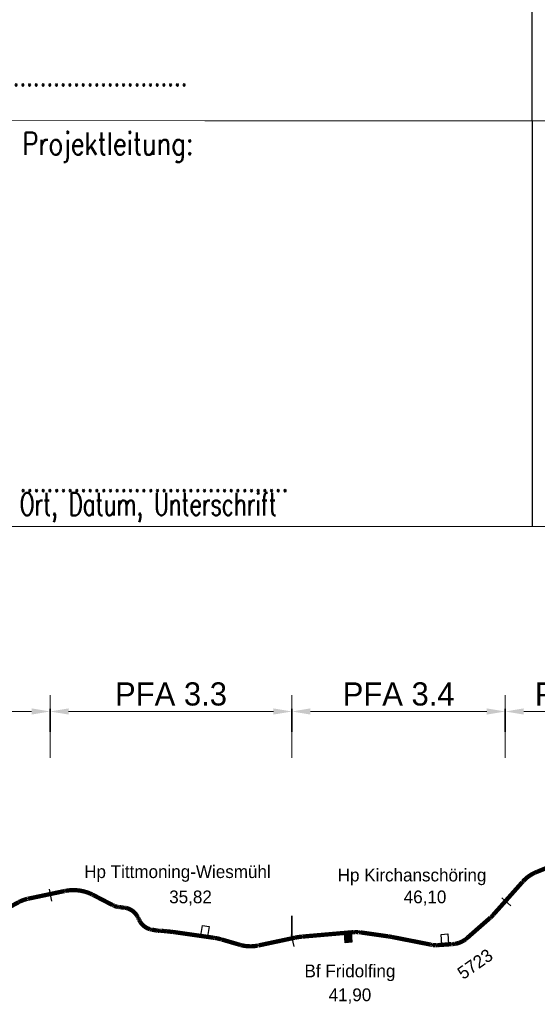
# Model space of a CAD drawing. Header units: metres. Extents: x -11 to 3521716, y 0 to 5943484.
# Tile 8 of 28: x 120.09 to 122.32, y 21.52 to 25.76. Entities that reach past the tile are written whole.
import ezdxf
from ezdxf.enums import TextEntityAlignment as Align

# ---------------------------------------------------------------- set-up
doc = ezdxf.new("R2010")
doc.units = ezdxf.units.M
doc.header["$PDMODE"] = 35
doc.header["$PDSIZE"] = 0.1
doc.linetypes.add('PUNKT2_2_2', pattern=[0.79375, 0, -0.79375])
for name, color, linetype in [('_SF025', 7, 'Continuous'), ('_SF_Lageskizze_PA3', 7, 'Continuous'), ('_TB_Lageskizze_PA3_025', 7, 'Continuous'), ('_TB_PFA-3.2', 7, 'Continuous'), ('_TB_PFA-3.3', 7, 'Continuous'), ('_TB_PFA-3.4', 7, 'Continuous'), ('_TB_PFA-3.5', 7, 'Continuous'), ('Stempel', 7, 'Continuous')]:
    doc.layers.add(name, color=color, linetype=linetype)
doc.layers.add('_TB_HILFE', color=6, linetype='Continuous', plot=False)
doc.styles.add('K_Isocp', font='k_isocp.SHX')
doc.styles.add('K_isocp_dim', font='K_isocp.shx')
doc.styles.add('SIMPLEX8', font='simplexd.shx', dxfattribs={"width": 0.8})
doc.dimstyles.new('A_P_M_25', dxfattribs={"dimscale": 10, "dimtxt": 2.5, "dimasz": 2, "dimexe": 1.75, "dimexo": 0.625, "dimtad": 1, "dimzin": 0, "dimdsep": 46, "dimtxsty": 'K_isocp_dim', "dimsah": 1, "dimcen": 2, "dimdle": 1.75, "dimadec": 0, "dimazin": 0, "dimtfac": 1, "dimtmove": 2, "dimatfit": 3, "dimfxl": 5, "dimfxlon": 1, "dimtvp": 1, "dimtolj": 1, "dimtzin": 0, "dimarcsym": 0})

# ---------------------------------------------------------------- blocks, each defined once
blk = doc.blocks.new('*D24')
at = {"layer": '_TB_PFA-3.5', "color": 0, "lineweight": -2, "transparency": 16777216}
for p, q in [((-4.8657, 4.102), (-4.8657, 4.372)), ((-4.1275, 4.102), (-4.1275, 4.372)), ((-4.7857, 4.302), (-4.2075, 4.302))]:
    blk.add_line(p, q, dxfattribs=at)
at = {"layer": '_TB_PFA-3.5', "color": 0, "lineweight": 35, "transparency": 16777216}
for points in [[(-4.7857, 4.3154), (-4.7857, 4.2887), (-4.8657, 4.302)], [(-4.2075, 4.3154), (-4.2075, 4.2887), (-4.1275, 4.302)]]:
    blk.add_solid(points, dxfattribs=at)
at = {"layer": 'Defpoints', "color": 0, "lineweight": 35, "transparency": 16777216}
for p in [(-4.1275, 4.302), (-4.1275, 3.5546), (-4.8657, 3.4846)]:
    blk.add_point(p, dxfattribs=at)
at = {"layer": '_TB_PFA-3.5', "color": 0, "lineweight": 35, "transparency": 16777216, "insert": (-4.4966, 4.377), "char_height": 0.1, "attachment_point": 5, "style": 'K_isocp_dim'}
blk.add_mtext('\\A1;PFA 3.5', dxfattribs=at)
blk = doc.blocks.new('*D25')
at = {"layer": '_TB_PFA-3.4', "color": 0, "lineweight": -2, "transparency": 16777216}
for p, q in [((-5.7866, 4.102), (-5.7866, 4.372)), ((-4.8657, 4.102), (-4.8657, 4.372)), ((-5.7066, 4.302), (-4.9457, 4.302))]:
    blk.add_line(p, q, dxfattribs=at)
at = {"layer": '_TB_PFA-3.4', "color": 0, "lineweight": 35, "transparency": 16777216}
for points in [[(-5.7066, 4.3154), (-5.7066, 4.2887), (-5.7866, 4.302)], [(-4.9457, 4.3154), (-4.9457, 4.2887), (-4.8657, 4.302)]]:
    blk.add_solid(points, dxfattribs=at)
at = {"layer": 'Defpoints', "color": 0, "lineweight": 35, "transparency": 16777216}
for p in [(-4.8657, 4.302), (-4.8657, 3.4846), (-5.7866, 3.3251)]:
    blk.add_point(p, dxfattribs=at)
at = {"layer": '_TB_PFA-3.4', "color": 0, "lineweight": 35, "transparency": 16777216, "insert": (-5.3261, 4.377), "char_height": 0.1, "attachment_point": 5, "style": 'K_isocp_dim'}
blk.add_mtext('\\A1;PFA 3.4', dxfattribs=at)
blk = doc.blocks.new('*D26')
at = {"layer": '_TB_PFA-3.3', "color": 0, "lineweight": -2, "transparency": 16777216}
for p, q in [((-6.8307, 4.102), (-6.8307, 4.372)), ((-5.7866, 4.102), (-5.7866, 4.372)), ((-6.7507, 4.302), (-5.8666, 4.302))]:
    blk.add_line(p, q, dxfattribs=at)
at = {"layer": '_TB_PFA-3.3', "color": 0, "lineweight": 35, "transparency": 16777216}
for points in [[(-6.7507, 4.3154), (-6.7507, 4.2887), (-6.8307, 4.302)], [(-5.8666, 4.3154), (-5.8666, 4.2887), (-5.7866, 4.302)]]:
    blk.add_solid(points, dxfattribs=at)
at = {"layer": 'Defpoints', "color": 0, "lineweight": 35, "transparency": 16777216}
for p in [(-5.7866, 4.302), (-6.8307, 3.5159), (-5.7866, 3.3251)]:
    blk.add_point(p, dxfattribs=at)
at = {"layer": '_TB_PFA-3.3', "color": 0, "lineweight": 35, "transparency": 16777216, "insert": (-6.3086, 4.377), "char_height": 0.1, "attachment_point": 5, "style": 'K_isocp_dim'}
blk.add_mtext('\\A1;PFA 3.3', dxfattribs=at)
blk = doc.blocks.new('*D27')
at = {"layer": '_TB_PFA-3.2', "color": 0, "lineweight": -2, "transparency": 16777216}
for p, q in [((-7.7064, 4.102), (-7.7064, 4.372)), ((-6.8307, 4.102), (-6.8307, 4.372)), ((-7.6264, 4.302), (-6.9107, 4.302))]:
    blk.add_line(p, q, dxfattribs=at)
at = {"layer": '_TB_PFA-3.2', "color": 0, "lineweight": 35, "transparency": 16777216}
for points in [[(-7.6264, 4.3154), (-7.6264, 4.2887), (-7.7064, 4.302)], [(-6.9107, 4.3154), (-6.9107, 4.2887), (-6.8307, 4.302)]]:
    blk.add_solid(points, dxfattribs=at)
at = {"layer": 'Defpoints', "color": 0, "lineweight": 35, "transparency": 16777216}
for p in [(-6.8307, 4.302), (-6.8307, 3.5159), (-7.7064, 3.1365)]:
    blk.add_point(p, dxfattribs=at)
at = {"layer": '_TB_PFA-3.2', "color": 0, "lineweight": 35, "transparency": 16777216, "insert": (-7.2686, 4.377), "char_height": 0.1, "attachment_point": 5, "style": 'K_isocp_dim'}
blk.add_mtext('\\A1;PFA 3.2', dxfattribs=at)
blk = doc.blocks.new('Planstempel')
at = {"layer": '_TB_PFA-3.4'}
h = blk.add_hatch(color=256, dxfattribs=at)
h.dxf.hatch_style = 1
h.paths.add_polyline_path([(-5.5312, 3.3493), (-5.5602, 3.3468), (-5.5565, 3.3047), (-5.5275, 3.3072)])
at = {"layer": '_SF025'}
for q in [(-4.75, 13.35), (-4.75, 5.1)]:
    blk.add_line((-4.75, 6.85), q, dxfattribs=at)
at = {"layer": '_TB_HILFE'}
for p, q in [((-6.8346, 3.5353), (-6.8244, 3.4844)), ((-4.8808, 3.4983), (-4.8423, 3.4635)), ((-5.7893, 3.3385), (-5.779, 3.2877))]:
    blk.add_line(p, q, dxfattribs=at)
at = {"layer": '_TB_Lageskizze_PA3_025', "flags": 128}
blk.add_lwpolyline([(-6.9624, 3.483, -0.001458), (-6.9616, 3.4834, -0.049672), (-6.9345, 3.4939, -0.010529), (-6.9292, 3.4952, -0.001172), (-6.9286, 3.4954, -0.001016), (-6.9279, 3.4955, -0.000859), (-6.9273, 3.4956, -0.000703), (-6.9267, 3.4958, -0.000547), (-6.9261, 3.4959, -0.000391), (-6.9254, 3.496, -0.000234), (-6.9249, 3.4962, -0.000078), (-6.9241, 3.4963), (-6.7707, 3.5285, -0.00009), (-6.7695, 3.5288, -0.000271), (-6.7687, 3.5289, -0.000452), (-6.7676, 3.5292, -0.000632), (-6.7666, 3.5294, -0.000813), (-6.7656, 3.5296, -0.000993), (-6.7646, 3.5298, -0.001174), (-6.7635, 3.53, -0.001355), (-6.7625, 3.5302, -0.037912), (-6.7354, 3.5331, -0.09434), (-6.6678, 3.5225, -0.027812), (-6.6496, 3.5148, -0.001379), (-6.6487, 3.5144, -0.001195), (-6.6478, 3.5139, -0.001011), (-6.6469, 3.5134, -0.000827), (-6.6459, 3.5129, -0.000643), (-6.645, 3.5125, -0.00046), (-6.6441, 3.512, -0.000276), (-6.6433, 3.5116, -0.000092), (-6.6422, 3.511), (-6.5654, 3.4711, 0.000069), (-6.5633, 3.47, 0.000481), (-6.562, 3.4694, 0.000524), (-6.5611, 3.4689, 0.000782), (-6.5604, 3.4685, 0.001091), (-6.5595, 3.4681, 0.001452), (-6.5587, 3.4677, 0.001847), (-6.5578, 3.4673, 0.002208), (-6.557, 3.4669, 0.002517), (-6.5561, 3.4665, 0.002775), (-6.5553, 3.4661, 0.002981), (-6.5544, 3.4657, 0.003136), (-6.5536, 3.4653, 0.003239), (-6.5527, 3.465, 0.003291), (-6.5518, 3.4646, 0.036047), (-6.5421, 3.4616, 0.003656), (-6.541, 3.4614, 0.003599), (-6.54, 3.4611, 0.003484), (-6.539, 3.4609, 0.003312), (-6.538, 3.4608, 0.003083), (-6.537, 3.4606, 0.002797), (-6.5359, 3.4604, 0.002453), (-6.5349, 3.4603, 0.002052), (-6.5339, 3.4601, 0.001613), (-6.5329, 3.46, 0.001212), (-6.5318, 3.4599, 0.000869), (-6.5308, 3.4598, 0.000582), (-6.5297, 3.4596, 0.000535), (-6.5282, 3.4595, 0.000076), (-6.5256, 3.4592), (-6.5181, 3.4583, -0.00001), (-6.5167, 3.4582, -0.00007), (-6.5159, 3.4581, -0.000189), (-6.5147, 3.4579, -0.000368), (-6.5137, 3.4578, -0.000606), (-6.5125, 3.4577, -0.000904), (-6.5115, 3.4576, -0.001262), (-6.5104, 3.4574, -0.00168), (-6.5093, 3.4573, -0.002137), (-6.5082, 3.4571, -0.002554), (-6.5071, 3.457, -0.002912), (-6.506, 3.4568, -0.00321), (-6.5049, 3.4566, -0.003449), (-6.5038, 3.4564, -0.003628), (-6.5028, 3.4562, -0.003747), (-6.5017, 3.456, -0.003807), (-6.5006, 3.4557, -0.187156), (-6.4574, 3.4259, -0.003807), (-6.4568, 3.425, -0.003747), (-6.4562, 3.4241, -0.003628), (-6.4556, 3.4231, -0.003449), (-6.455, 3.4222, -0.00321), (-6.4545, 3.4212, -0.002912), (-6.4539, 3.4203, -0.002554), (-6.4534, 3.4193, -0.002137), (-6.4529, 3.4183, -0.00168), (-6.4524, 3.4174, -0.001262), (-6.4518, 3.4164, -0.000904), (-6.4513, 3.4155, -0.000606), (-6.4508, 3.4144, -0.000368), (-6.4503, 3.4135, -0.000189), (-6.4498, 3.4124, -0.00007), (-6.4494, 3.4117, -0.00001), (-6.4488, 3.4105), (-6.4482, 3.4094, 0.00001), (-6.4475, 3.4081, 0.000071), (-6.4472, 3.4073, 0.000192), (-6.4466, 3.4062, 0.000374), (-6.4461, 3.4053, 0.000617), (-6.4456, 3.4042, 0.00092), (-6.4451, 3.4033, 0.001285), (-6.4445, 3.4022, 0.001709), (-6.444, 3.4013, 0.002175), (-6.4434, 3.4002, 0.002599), (-6.4429, 3.3993, 0.002964), (-6.4423, 3.3983, 0.003267), (-6.4417, 3.3973, 0.00351), (-6.4411, 3.3963, 0.003692), (-6.4405, 3.3954, 0.003813), (-6.4399, 3.3944, 0.003874), (-6.4393, 3.3935, 0.065047), (-6.4266, 3.3793, 0.105251), (-6.4005, 3.3649, 0.00333), (-6.3995, 3.3646, 0.003278), (-6.3986, 3.3644, 0.003173), (-6.3977, 3.3641, 0.003017), (-6.3968, 3.3639, 0.002808), (-6.3958, 3.3637, 0.002547), (-6.3949, 3.3635, 0.002234), (-6.394, 3.3633, 0.001869), (-6.393, 3.3631, 0.001469), (-6.3921, 3.3629, 0.001104), (-6.3911, 3.3627, 0.000791), (-6.3903, 3.3625, 0.00053), (-6.3893, 3.3623, 0.000487), (-6.3879, 3.3621, 0.042087), (-6.3855, 3.3616), (-6.3843, 3.3614, 0.003929), (-6.3754, 3.3598, 0.00093), (-6.3736, 3.3595, 0.001303), (-6.372, 3.3592, 0.001675), (-6.3703, 3.3589, 0.002047), (-6.3687, 3.3587, 0.002419), (-6.3669, 3.3585, 0.002791), (-6.3653, 3.3582, 0.003163), (-6.3636, 3.358, 0.003536), (-6.3619, 3.3579, 0.008018), (-6.3582, 3.3576, 0.002237), (-6.3572, 3.3575, 0.001939), (-6.356, 3.3574, 0.001641), (-6.355, 3.3574, 0.001342), (-6.3539, 3.3573, 0.001044), (-6.3528, 3.3573, 0.000746), (-6.3517, 3.3573, 0.000447), (-6.3508, 3.3572, 0.000808), (-6.3495, 3.3572, -0.000073), (-6.3485, 3.3572, -0.00022), (-6.3478, 3.3571, -0.000367), (-6.3469, 3.3571, -0.000514), (-6.346, 3.3571, -0.000661), (-6.3452, 3.3571, -0.000808), (-6.3443, 3.357, -0.000955), (-6.3434, 3.357, -0.001102), (-6.3426, 3.357, -0.009658), (-6.3356, 3.3565, -0.001336), (-6.3345, 3.3564, -0.001158), (-6.3335, 3.3563, -0.00098), (-6.3325, 3.3562, -0.000802), (-6.3314, 3.3561, -0.000624), (-6.3304, 3.356, -0.000445), (-6.3293, 3.3559, -0.000267), (-6.3285, 3.3558, -0.000089), (-6.3273, 3.3556), (-6.3059, 3.3533, -0.000137), (-6.3044, 3.3532, -0.000411), (-6.3033, 3.353, -0.000685), (-6.302, 3.3529, -0.000959), (-6.3007, 3.3527, -0.00391), (-6.2961, 3.3522, -0.000959), (-6.2949, 3.352, -0.000685), (-6.2936, 3.3518, -0.000411), (-6.2925, 3.3517, -0.000137), (-6.291, 3.3514), (-6.199, 3.3383), (-6.1262, 3.328, -0.000074), (-6.125, 3.3278, -0.000222), (-6.1242, 3.3277, -0.00037), (-6.1231, 3.3275, -0.000518), (-6.1221, 3.3274, -0.000666), (-6.1211, 3.3272, -0.000815), (-6.1201, 3.3271, -0.000963), (-6.119, 3.3269, -0.001111), (-6.118, 3.3267, -0.024093), (-6.0953, 3.3218, -0.001111), (-6.0944, 3.3216, -0.000963), (-6.0933, 3.3213, -0.000815), (-6.0924, 3.321, -0.000666), (-6.0913, 3.3207, -0.000518), (-6.0904, 3.3204, -0.00037), (-6.0893, 3.3201, -0.000222), (-6.0885, 3.3199, -0.000074), (-6.0873, 3.3195), (-6.032, 3.3033), (-6.0143, 3.2982, 0.000124), (-6.0129, 3.2978, 0.000371), (-6.0119, 3.2975, 0.000619), (-6.0106, 3.2971, 0.000866), (-6.0095, 3.2968, 0.001114), (-6.0083, 3.2965, 0.001362), (-6.0071, 3.2961, 0.001609), (-6.0059, 3.2958, 0.001857), (-6.0047, 3.2955, 0.111291), (-5.9361, 3.2934, 0.001094), (-5.9354, 3.2935, 0.000949), (-5.9346, 3.2937, 0.000803), (-5.9339, 3.2938, 0.000657), (-5.9332, 3.294, 0.000511), (-5.9325, 3.2941, 0.000365), (-5.9318, 3.2943, 0.000219), (-5.9312, 3.2944, 0.000073), (-5.9304, 3.2946), (-5.9052, 3.2999), (-5.7758, 3.3274, -0.000075), (-5.7746, 3.3276, -0.000224), (-5.7737, 3.3278, -0.000374), (-5.7725, 3.3281, -0.000523), (-5.7715, 3.3283, -0.000672), (-5.7704, 3.3285, -0.000822), (-5.7693, 3.3287, -0.000971), (-5.7682, 3.3289, -0.001121), (-5.7671, 3.3291, -0.022631), (-5.7465, 3.3322, -0.001477), (-5.745, 3.3323, -0.001055), (-5.7434, 3.3325, -0.000369), (-5.7426, 3.3325, -0.000264), (-5.7418, 3.3326, -0.000158), (-5.7412, 3.3326, -0.000053), (-5.7403, 3.3327), (-5.6886, 3.3372), (-5.5607, 3.3483), (-5.5226, 3.3517, -0.000071), (-5.5218, 3.3517, -0.000212), (-5.5213, 3.3518, -0.000353), (-5.5206, 3.3518, -0.000495), (-5.52, 3.3519, -0.001413), (-5.5186, 3.352, -0.001979), (-5.5174, 3.3521, -0.004363), (-5.5149, 3.3522, -0.002405), (-5.5135, 3.3523, -0.002694), (-5.5123, 3.3524, -0.002983), (-5.5109, 3.3524, -0.003271), (-5.5096, 3.3524, -0.021954), (-5.5013, 3.3521), (-5.4999, 3.352, -0.003052), (-5.4984, 3.3518, -0.002583), (-5.4971, 3.3517, -0.002113), (-5.4956, 3.3515, -0.001644), (-5.4942, 3.3513, -0.001174), (-5.4927, 3.3511, -0.000411), (-5.4921, 3.351, -0.000294), (-5.4913, 3.3509, -0.000176), (-5.4907, 3.3508, -0.000059), (-5.4899, 3.3507), (-5.3737, 3.3341, -0.000049), (-5.3728, 3.334, -0.000146), (-5.3722, 3.3339, -0.000244), (-5.3713, 3.3338, -0.000342), (-5.3706, 3.3337, -0.000977), (-5.369, 3.3335, -0.001367), (-5.3675, 3.3332, -0.005365), (-5.3622, 3.3324, -0.001038), (-5.3612, 3.3322, -0.000899), (-5.36, 3.332, -0.000761), (-5.359, 3.3318, -0.000623), (-5.3579, 3.3315, -0.000484), (-5.3568, 3.3313, -0.000346), (-5.3557, 3.3311, -0.000208), (-5.3548, 3.331, -0.000069), (-5.3535, 3.3307), (-5.2671, 3.3138), (-5.189, 3.2985, 0.000085), (-5.188, 3.2983, 0.000256), (-5.1872, 3.2981, 0.000427), (-5.1863, 3.298, 0.000598), (-5.1854, 3.2978, 0.000769), (-5.1845, 3.2976, 0.00094), (-5.1836, 3.2975, 0.001111), (-5.1827, 3.2973, 0.001282), (-5.1819, 3.2971, 0.001453), (-5.1809, 3.297, 0.001624), (-5.1801, 3.2968, 0.001794), (-5.1791, 3.2967, 0.001965), (-5.1782, 3.2966, 0.002136), (-5.1773, 3.2964, 0.002307), (-5.1764, 3.2963, 0.002478), (-5.1755, 3.2962, 0.002649), (-5.1746, 3.2961, 0.015168), (-5.1691, 3.2957, 0.003311), (-5.168, 3.2957, 0.003098), (-5.1668, 3.2956, 0.002884), (-5.1657, 3.2956, 0.00267), (-5.1646, 3.2956, 0.002457), (-5.1634, 3.2956, 0.002243), (-5.1623, 3.2957, 0.002029), (-5.1612, 3.2957, 0.001816), (-5.16, 3.2957, 0.001602), (-5.1589, 3.2958, 0.001389), (-5.1577, 3.2959, 0.001175), (-5.1566, 3.2959, 0.000961), (-5.1554, 3.296, 0.000748), (-5.1544, 3.2961, 0.000534), (-5.1532, 3.2961, 0.00032), (-5.1522, 3.2962, 0.000107), (-5.1509, 3.2963), (-5.133, 3.2976), (-5.1116, 3.2991), (-5.0974, 3.3001, 0.00009), (-5.0962, 3.3002, 0.000269), (-5.0953, 3.3002, 0.000449), (-5.0942, 3.3003, 0.000629), (-5.0933, 3.3004, 0.000808), (-5.0922, 3.3005, 0.000988), (-5.0912, 3.3005, 0.001167), (-5.0901, 3.3006, 0.001347), (-5.0891, 3.3007, 0.001527), (-5.088, 3.3008, 0.001706), (-5.087, 3.3009, 0.001886), (-5.086, 3.3011, 0.002065), (-5.085, 3.3012, 0.002245), (-5.0839, 3.3013, 0.002425), (-5.0829, 3.3014, 0.002604), (-5.0819, 3.3016, 0.002784), (-5.0808, 3.3018, 0.039948), (-5.0671, 3.3051, 0.059246), (-5.0446, 3.3157, 0.01656), (-5.0396, 3.319, 0.002941), (-5.0387, 3.3197, 0.002751), (-5.0378, 3.3203, 0.002561), (-5.0369, 3.321, 0.002372), (-5.0361, 3.3217, 0.002182), (-5.0352, 3.3224, 0.001992), (-5.0343, 3.3231, 0.001802), (-5.0335, 3.3237, 0.001613), (-5.0326, 3.3245, 0.001423), (-5.0318, 3.3252, 0.001233), (-5.0309, 3.3259, 0.001044), (-5.0301, 3.3266, 0.000854), (-5.0292, 3.3273, 0.000664), (-5.0284, 3.328, 0.000474), (-5.0276, 3.3288, 0.000285), (-5.0269, 3.3294, 0.000095), (-5.0259, 3.3302), (-4.949, 3.3975), (-4.9331, 3.4114, 0.000128), (-4.9321, 3.4123, 0.000385), (-4.9314, 3.413, 0.000642), (-4.9304, 3.4138, 0.000898), (-4.9296, 3.4145, 0.001155), (-4.9287, 3.4154, 0.001411), (-4.9279, 3.4161, 0.001668), (-4.927, 3.4169, 0.001925), (-4.9262, 3.4177, 0.018324), (-4.9201, 3.4237, 0.001818), (-4.9193, 3.4245, 0.001575), (-4.9186, 3.4253, 0.001333), (-4.9179, 3.4261, 0.001091), (-4.9171, 3.427, 0.000848), (-4.9164, 3.4278, 0.000606), (-4.9156, 3.4286, 0.000364), (-4.915, 3.4293, 0.000121), (-4.9141, 3.4303), (-4.9017, 3.4442), (-4.8796, 3.469), (-4.793, 3.5663, -0.000118), (-4.7921, 3.5673, -0.000353), (-4.7915, 3.568, -0.000588), (-4.7906, 3.5689, -0.000823), (-4.7899, 3.5698, -0.001058), (-4.7891, 3.5707, -0.001293), (-4.7883, 3.5715, -0.001528), (-4.7875, 3.5724, -0.001763), (-4.7867, 3.5732, -0.099139), (-4.7367, 3.6086, -0.001958), (-4.7356, 3.6091, -0.001697), (-4.7343, 3.6096, -0.001436), (-4.7332, 3.6101, -0.001175), (-4.7319, 3.6106, -0.000914), (-4.7308, 3.6111, -0.000653), (-4.7295, 3.6116, -0.000392), (-4.7285, 3.612, -0.000131), (-4.7271, 3.6126)], format="xyb", dxfattribs=at)
at = {"layer": '_TB_PFA-3.2', "linetype": 'PUNKT2_2_2', "lineweight": 35}
blk.add_line((-6.8307, 4.3139), (-6.8307, 3.5159), dxfattribs=at)
at = {"layer": '_TB_PFA-3.2', "const_width": 0.0185}
blk.add_lwpolyline([(-7.17, 3.3702), (-6.9684, 3.4784, -0.000097), (-6.9675, 3.4789, -0.000292), (-6.9668, 3.4793, -0.000486), (-6.966, 3.4797, -0.00068), (-6.9652, 3.4801, -0.000875), (-6.9644, 3.4805, -0.001069), (-6.9636, 3.481, -0.001263), (-6.9628, 3.4814, -0.001458), (-6.962, 3.4818, -0.049672), (-6.9348, 3.4922, -0.010529), (-6.9295, 3.4936, -0.001172), (-6.9289, 3.4937, -0.001016), (-6.9283, 3.4939, -0.000859), (-6.9276, 3.494, -0.000703), (-6.927, 3.4942, -0.000547), (-6.9264, 3.4943, -0.000391), (-6.9257, 3.4944, -0.000234), (-6.9252, 3.4945, -0.000078), (-6.9244, 3.4947), (-6.831, 3.5143)], format="xyb", dxfattribs=at)
at = {"layer": '_TB_PFA-3.3', "linetype": 'PUNKT2_2_2', "lineweight": 35}
for p, q in [((-6.8307, 4.3139), (-6.8307, 3.5159)), ((-5.7866, 4.3139), (-5.7866, 3.3251))]:
    blk.add_line(p, q, dxfattribs=at)
at = {"layer": '_TB_PFA-3.3', "const_width": 0.0185}
blk.add_lwpolyline([(-6.831, 3.5143), (-6.771, 3.5269, -0.00009), (-6.7698, 3.5271, -0.000271), (-6.769, 3.5273, -0.000452), (-6.7679, 3.5275, -0.000632), (-6.7669, 3.5277, -0.000813), (-6.7659, 3.528, -0.000993), (-6.7649, 3.5281, -0.001174), (-6.7638, 3.5284, -0.001355), (-6.7628, 3.5285, -0.037912), (-6.7357, 3.5315, -0.09434), (-6.6681, 3.5209, -0.027812), (-6.65, 3.5132, -0.001379), (-6.6491, 3.5127, -0.001195), (-6.6481, 3.5123, -0.001011), (-6.6472, 3.5118, -0.000827), (-6.6462, 3.5113, -0.000643), (-6.6454, 3.5109, -0.00046), (-6.6444, 3.5104, -0.000276), (-6.6436, 3.51, -0.000092), (-6.6425, 3.5094), (-6.5657, 3.4695, 0.000069), (-6.5636, 3.4684, 0.000481), (-6.5624, 3.4678, 0.000524), (-6.5615, 3.4673, 0.000782), (-6.5607, 3.4669, 0.001091), (-6.5598, 3.4665, 0.001452), (-6.559, 3.4661, 0.001847), (-6.5581, 3.4657, 0.002208), (-6.5573, 3.4653, 0.002517), (-6.5565, 3.4648, 0.002775), (-6.5556, 3.4645, 0.002981), (-6.5548, 3.4641, 0.003136), (-6.5539, 3.4637, 0.003239), (-6.553, 3.4634, 0.003291), (-6.5522, 3.463, 0.036047), (-6.5424, 3.46, 0.003656), (-6.5414, 3.4597, 0.003599), (-6.5404, 3.4595, 0.003484), (-6.5393, 3.4593, 0.003312), (-6.5383, 3.4591, 0.003083), (-6.5373, 3.459, 0.002797), (-6.5362, 3.4588, 0.002453), (-6.5352, 3.4587, 0.002052), (-6.5342, 3.4585, 0.001613), (-6.5332, 3.4584, 0.001212), (-6.5321, 3.4583, 0.000869), (-6.5311, 3.4581, 0.000582), (-6.53, 3.458, 0.000535), (-6.5285, 3.4578, 0.000076), (-6.5259, 3.4575), (-6.5184, 3.4567, -0.00001), (-6.5171, 3.4566, -0.00007), (-6.5162, 3.4565, -0.000189), (-6.515, 3.4563, -0.000368), (-6.514, 3.4562, -0.000606), (-6.5129, 3.4561, -0.000904), (-6.5118, 3.456, -0.001262), (-6.5107, 3.4558, -0.00168), (-6.5096, 3.4557, -0.002137), (-6.5085, 3.4555, -0.002554), (-6.5074, 3.4554, -0.002912), (-6.5063, 3.4552, -0.00321), (-6.5053, 3.455, -0.003449), (-6.5042, 3.4548, -0.003628), (-6.5031, 3.4546, -0.003747), (-6.502, 3.4544, -0.003807), (-6.5009, 3.4541, -0.187156), (-6.4577, 3.4243, -0.003807), (-6.4571, 3.4234, -0.003747), (-6.4565, 3.4225, -0.003628), (-6.4559, 3.4215, -0.003449), (-6.4554, 3.4206, -0.00321), (-6.4548, 3.4196, -0.002912), (-6.4542, 3.4187, -0.002554), (-6.4537, 3.4177, -0.002137), (-6.4532, 3.4167, -0.00168), (-6.4527, 3.4158, -0.001262), (-6.4521, 3.4148, -0.000904), (-6.4517, 3.4138, -0.000606), (-6.4511, 3.4128, -0.000368), (-6.4507, 3.4119, -0.000189), (-6.4501, 3.4108, -0.00007), (-6.4497, 3.4101, -0.00001), (-6.4491, 3.4089), (-6.4485, 3.4078, 0.00001), (-6.4479, 3.4065, 0.000071), (-6.4475, 3.4057, 0.000192), (-6.4469, 3.4046, 0.000374), (-6.4464, 3.4037, 0.000617), (-6.4459, 3.4026, 0.00092), (-6.4454, 3.4017, 0.001285), (-6.4448, 3.4006, 0.001709), (-6.4443, 3.3997, 0.002175), (-6.4437, 3.3986, 0.002599), (-6.4432, 3.3977, 0.002964), (-6.4426, 3.3967, 0.003267), (-6.4421, 3.3957, 0.00351), (-6.4415, 3.3947, 0.003692), (-6.4409, 3.3938, 0.003813), (-6.4402, 3.3928, 0.003874), (-6.4396, 3.3919, 0.065047), (-6.4269, 3.3777, 0.105251), (-6.4008, 3.3633, 0.00333), (-6.3999, 3.363, 0.003278), (-6.3989, 3.3628, 0.003173), (-6.398, 3.3625, 0.003017), (-6.3971, 3.3623, 0.002808), (-6.3962, 3.3621, 0.002547), (-6.3952, 3.3618, 0.002234), (-6.3943, 3.3616, 0.001869), (-6.3933, 3.3614, 0.001469), (-6.3925, 3.3613, 0.001104), (-6.3915, 3.3611, 0.000791), (-6.3906, 3.3609, 0.00053), (-6.3896, 3.3607, 0.000487), (-6.3882, 3.3604, 0.042087), (-6.3858, 3.36), (-6.3846, 3.3598, 0.003929), (-6.3757, 3.3582, 0.00093), (-6.374, 3.3579, 0.001303), (-6.3724, 3.3576, 0.001675), (-6.3706, 3.3573, 0.002047), (-6.369, 3.3571, 0.002419), (-6.3673, 3.3568, 0.002791), (-6.3656, 3.3566, 0.003163), (-6.3639, 3.3564, 0.003536), (-6.3622, 3.3562, 0.008018), (-6.3586, 3.3559, 0.002237), (-6.3575, 3.3559, 0.001939), (-6.3564, 3.3558, 0.001641), (-6.3553, 3.3558, 0.001342), (-6.3542, 3.3557, 0.001044), (-6.3531, 3.3557, 0.000746), (-6.352, 3.3556, 0.000447), (-6.3511, 3.3556, 0.000808), (-6.3498, 3.3556, -0.000073), (-6.3488, 3.3555, -0.00022), (-6.3481, 3.3555, -0.000367), (-6.3472, 3.3555, -0.000514), (-6.3464, 3.3555, -0.000661), (-6.3455, 3.3554, -0.000808), (-6.3446, 3.3554, -0.000955), (-6.3438, 3.3554, -0.001102), (-6.3429, 3.3553, -0.009658), (-6.3359, 3.3549, -0.001336), (-6.3349, 3.3548, -0.001158), (-6.3338, 3.3547, -0.00098), (-6.3328, 3.3546, -0.000802), (-6.3317, 3.3545, -0.000624), (-6.3308, 3.3544, -0.000445), (-6.3297, 3.3543, -0.000267), (-6.3288, 3.3542, -0.000089), (-6.3276, 3.354), (-6.3062, 3.3517, -0.000137), (-6.3047, 3.3515, -0.000411), (-6.3037, 3.3514, -0.000685), (-6.3023, 3.3513, -0.000959), (-6.3011, 3.3511, -0.00391), (-6.2965, 3.3505, -0.000959), (-6.2952, 3.3504, -0.000685), (-6.2939, 3.3502, -0.000411), (-6.2928, 3.35, -0.000137), (-6.2913, 3.3498), (-6.1994, 3.3367), (-6.1266, 3.3263, -0.000074), (-6.1254, 3.3262, -0.000222), (-6.1245, 3.3261, -0.00037), (-6.1234, 3.3259, -0.000518), (-6.1224, 3.3258, -0.000666), (-6.1214, 3.3256, -0.000815), (-6.1204, 3.3254, -0.000963), (-6.1193, 3.3253, -0.001111), (-6.1183, 3.3251, -0.024093), (-6.0957, 3.3202, -0.001111), (-6.0947, 3.3199, -0.000963), (-6.0937, 3.3197, -0.000815), (-6.0927, 3.3194, -0.000666), (-6.0917, 3.3191, -0.000518), (-6.0907, 3.3188, -0.00037), (-6.0897, 3.3185, -0.000222), (-6.0888, 3.3183, -0.000074), (-6.0877, 3.3179), (-6.0323, 3.3017), (-6.0146, 3.2966, 0.000124), (-6.0132, 3.2962, 0.000371), (-6.0122, 3.2959, 0.000619), (-6.011, 3.2955, 0.000866), (-6.0098, 3.2952, 0.001114), (-6.0086, 3.2948, 0.001362), (-6.0075, 3.2945, 0.001609), (-6.0062, 3.2942, 0.001857), (-6.0051, 3.2939, 0.111291), (-5.9364, 3.2918, 0.001094), (-5.9357, 3.2919, 0.000949), (-5.935, 3.2921, 0.000803), (-5.9343, 3.2922, 0.000657), (-5.9335, 3.2923, 0.000511), (-5.9329, 3.2925, 0.000365), (-5.9321, 3.2926, 0.000219), (-5.9315, 3.2928, 0.000073), (-5.9307, 3.2929), (-5.9055, 3.2983), (-5.7869, 3.3235)], format="xyb", dxfattribs=at)
at = {"layer": '_TB_PFA-3.3'}
blk.add_lwpolyline([(-6.1733, 3.3789), (-6.1445, 3.3748), (-6.1507, 3.3314), (-6.1794, 3.3355)], close=True, dxfattribs=at)
at = {"layer": '_TB_PFA-3.4', "linetype": 'PUNKT2_2_2', "lineweight": 35}
for p, q in [((-5.7866, 4.3139), (-5.7866, 3.3251)), ((-4.8657, 4.3139), (-4.8657, 3.4846))]:
    blk.add_line(p, q, dxfattribs=at)
at = {"layer": '_TB_PFA-3.4', "const_width": 0.0185}
blk.add_lwpolyline([(-5.7869, 3.3235), (-5.7762, 3.3257, -0.000075), (-5.7749, 3.326, -0.000224), (-5.774, 3.3262, -0.000374), (-5.7728, 3.3264, -0.000523), (-5.7718, 3.3267, -0.000672), (-5.7707, 3.3269, -0.000822), (-5.7696, 3.3271, -0.000971), (-5.7685, 3.3273, -0.001121), (-5.7675, 3.3275, -0.022631), (-5.7468, 3.3305, -0.001477), (-5.7453, 3.3307, -0.001055), (-5.7437, 3.3308, -0.000369), (-5.743, 3.3309, -0.000264), (-5.7421, 3.331, -0.000158), (-5.7415, 3.331, -0.000053), (-5.7406, 3.3311), (-5.6889, 3.3356), (-5.5611, 3.3467), (-5.5229, 3.35, -0.000071), (-5.5221, 3.3501, -0.000212), (-5.5216, 3.3502, -0.000353), (-5.5209, 3.3502, -0.000495), (-5.5203, 3.3503, -0.001413), (-5.5189, 3.3504, -0.001979), (-5.5177, 3.3505, -0.004363), (-5.5152, 3.3506, -0.002405), (-5.5139, 3.3507, -0.002694), (-5.5126, 3.3507, -0.002983), (-5.5113, 3.3508, -0.003271), (-5.51, 3.3508, -0.021954), (-5.5016, 3.3505), (-5.5002, 3.3503, -0.003052), (-5.4988, 3.3502, -0.002583), (-5.4974, 3.35, -0.002113), (-5.4959, 3.3499, -0.001644), (-5.4946, 3.3497, -0.001174), (-5.4931, 3.3495, -0.000411), (-5.4924, 3.3494, -0.000294), (-5.4917, 3.3493, -0.000176), (-5.4911, 3.3492, -0.000059), (-5.4902, 3.3491), (-5.374, 3.3325, -0.000049), (-5.3731, 3.3324, -0.000146), (-5.3725, 3.3323, -0.000244), (-5.3717, 3.3322, -0.000342), (-5.3709, 3.3321, -0.000977), (-5.3693, 3.3318, -0.001367), (-5.3678, 3.3316, -0.005365), (-5.3625, 3.3307, -0.001038), (-5.3615, 3.3305, -0.000899), (-5.3604, 3.3303, -0.000761), (-5.3593, 3.3301, -0.000623), (-5.3582, 3.3299, -0.000484), (-5.3572, 3.3297, -0.000346), (-5.356, 3.3295, -0.000208), (-5.3551, 3.3293, -0.000069), (-5.3538, 3.3291), (-5.2675, 3.3122), (-5.1894, 3.2969, 0.000085), (-5.1883, 3.2967, 0.000256), (-5.1876, 3.2965, 0.000427), (-5.1866, 3.2963, 0.000598), (-5.1858, 3.2962, 0.000769), (-5.1848, 3.296, 0.00094), (-5.184, 3.2958, 0.001111), (-5.1831, 3.2957, 0.001282), (-5.1822, 3.2955, 0.001453), (-5.1813, 3.2954, 0.001624), (-5.1804, 3.2952, 0.001794), (-5.1795, 3.2951, 0.001965), (-5.1786, 3.2949, 0.002136), (-5.1777, 3.2948, 0.002307), (-5.1768, 3.2947, 0.002478), (-5.1759, 3.2946, 0.002649), (-5.175, 3.2945, 0.015168), (-5.1694, 3.2941, 0.003311), (-5.1683, 3.294, 0.003098), (-5.1672, 3.294, 0.002884), (-5.166, 3.294, 0.00267), (-5.1649, 3.294, 0.002457), (-5.1638, 3.294, 0.002243), (-5.1626, 3.2941, 0.002029), (-5.1615, 3.2941, 0.001816), (-5.1603, 3.2941, 0.001602), (-5.1592, 3.2942, 0.001389), (-5.158, 3.2942, 0.001175), (-5.1569, 3.2943, 0.000961), (-5.1558, 3.2944, 0.000748), (-5.1547, 3.2944, 0.000534), (-5.1535, 3.2945, 0.00032), (-5.1525, 3.2946, 0.000107), (-5.1512, 3.2947), (-5.1333, 3.2959), (-5.112, 3.2974), (-5.0977, 3.2985, 0.00009), (-5.0965, 3.2985, 0.000269), (-5.0957, 3.2986, 0.000449), (-5.0946, 3.2987, 0.000629), (-5.0936, 3.2988, 0.000808), (-5.0925, 3.2988, 0.000988), (-5.0915, 3.2989, 0.001167), (-5.0904, 3.299, 0.001347), (-5.0894, 3.2991, 0.001527), (-5.0884, 3.2992, 0.001706), (-5.0874, 3.2993, 0.001886), (-5.0863, 3.2994, 0.002065), (-5.0853, 3.2996, 0.002245), (-5.0842, 3.2997, 0.002425), (-5.0832, 3.2998, 0.002604), (-5.0822, 3.3, 0.002784), (-5.0812, 3.3001, 0.039948), (-5.0675, 3.3035, 0.059246), (-5.0449, 3.314, 0.01656), (-5.0399, 3.3174, 0.002941), (-5.039, 3.318, 0.002751), (-5.0381, 3.3187, 0.002561), (-5.0373, 3.3194, 0.002372), (-5.0364, 3.3201, 0.002182), (-5.0355, 3.3207, 0.001992), (-5.0347, 3.3214, 0.001802), (-5.0338, 3.3221, 0.001613), (-5.0329, 3.3228, 0.001423), (-5.0321, 3.3235, 0.001233), (-5.0312, 3.3243, 0.001044), (-5.0304, 3.325, 0.000854), (-5.0296, 3.3257, 0.000664), (-5.0288, 3.3264, 0.000474), (-5.0279, 3.3272, 0.000285), (-5.0272, 3.3278, 0.000095), (-5.0262, 3.3286), (-4.9494, 3.3959), (-4.9335, 3.4098, 0.000128), (-4.9324, 3.4107, 0.000385), (-4.9317, 3.4114, 0.000642), (-4.9308, 3.4122, 0.000898), (-4.93, 3.4129, 0.001155), (-4.929, 3.4137, 0.001411), (-4.9282, 3.4145, 0.001668), (-4.9273, 3.4153, 0.001925), (-4.9265, 3.4161, 0.018324), (-4.9204, 3.4221, 0.001818), (-4.9197, 3.4229, 0.001575), (-4.9189, 3.4237, 0.001333), (-4.9182, 3.4245, 0.001091), (-4.9174, 3.4254, 0.000848), (-4.9167, 3.4261, 0.000606), (-4.9159, 3.427, 0.000364), (-4.9153, 3.4277, 0.000121), (-4.9145, 3.4287), (-4.9021, 3.4426), (-4.8799, 3.4674), (-4.866, 3.483)], format="xyb", dxfattribs=at)
at = {"layer": '_TB_PFA-3.4'}
for points in [[(-5.5275, 3.3072), (-5.5565, 3.3047), (-5.5603, 3.3484), (-5.5313, 3.3509)], [(-5.5275, 3.3072), (-5.5565, 3.3047), (-5.5603, 3.3484), (-5.5313, 3.3509)], [(-5.1429, 3.3408), (-5.1139, 3.3429), (-5.1108, 3.2991), (-5.1398, 3.2971)], [(-5.1429, 3.3408), (-5.1139, 3.3429), (-5.1108, 3.2991), (-5.1398, 3.2971)]]:
    blk.add_lwpolyline(points, close=True, dxfattribs=at)
at = {"layer": '_TB_PFA-3.5', "linetype": 'PUNKT2_2_2', "lineweight": 35}
blk.add_line((-4.8657, 4.3139), (-4.8657, 3.4846), dxfattribs=at)
at = {"layer": '_TB_PFA-3.5', "const_width": 0.0185}
blk.add_lwpolyline([(-4.866, 3.483), (-4.7934, 3.5647, -0.000118), (-4.7925, 3.5657, -0.000353), (-4.7918, 3.5664, -0.000588), (-4.791, 3.5673, -0.000823), (-4.7902, 3.5681, -0.001058), (-4.7894, 3.569, -0.001293), (-4.7887, 3.5699, -0.001528), (-4.7878, 3.5708, -0.001763), (-4.7871, 3.5716, -0.099139), (-4.7371, 3.6069, -0.001958), (-4.7359, 3.6075, -0.001697), (-4.7347, 3.608, -0.001436), (-4.7335, 3.6085, -0.001175), (-4.7323, 3.609, -0.000914), (-4.7311, 3.6095, -0.000653), (-4.7299, 3.61, -0.000392), (-4.7289, 3.6104, -0.000131), (-4.7274, 3.611), (-4.6422, 3.6455)], format="xyb", dxfattribs=at)
at = {"layer": 'Stempel', "color": 7, "lineweight": 18}
for p, q in [((-9.25, 6.85), (-0.25, 6.85)), ((-9.25, 5.1), (-0.25, 5.1))]:
    blk.add_line(p, q, dxfattribs=at)
at = {"layer": '_SF_Lageskizze_PA3', "style": 'K_Isocp'}
for s, p in [('35,82', (-6.2244, 3.4583)), ('Bf Fridolfing', (-5.5362, 3.139)), ('41,90', (-5.5362, 3.036))]:
    blk.add_text(s, height=0.055, dxfattribs=at).set_placement(p, align=Align.BOTTOM_CENTER)
blk.add_text('5723', height=0.055, rotation=35, dxfattribs=at).set_placement((-4.9711, 3.1768), align=Align.BOTTOM_CENTER)
at = {"layer": 'Stempel', "color": 7, "lineweight": 18, "style": 'SIMPLEX8', "width": 0.7}
for s, height, p in [('......................................................................................................', 0.0966258, (-9.1946, 7.0001)), ('........................................', 0.096626, (-6.9616, 5.2501)), ('Ort, Datum, Unterschrift', 0.096626, (-6.9616, 5.1478))]:
    blk.add_text(s, height=height, dxfattribs=at).set_placement(p)
at = {"layer": 'Stempel', "color": 7, "lineweight": 18, "insert": (-6.95, 6.8), "char_height": 0.096626, "attachment_point": 1, "style": 'SIMPLEX8', "bg_fill": 2}
blk.add_mtext('Projektleitung:', dxfattribs=at)
at = {"layer": '_TB_PFA-3.2', "lineweight": 35}
dim = blk.add_linear_dim(base=(-6.8307, 4.302), p1=(-7.7064, 3.1365), p2=(-6.8307, 3.5159), text='PFA 3.2', dimstyle='A_P_M_25', override={"dimscale": 0.04, "dimtix": 0, "dimtofl": 1, "dimtmove": 2, "dimatfit": 3}, dxfattribs=at)
dim.commit()
dim.dimension.update_dxf_attribs({"geometry": '*D27', "text_midpoint": (-7.2686, 4.377)})
at = {"layer": '_TB_PFA-3.3', "lineweight": 35}
dim = blk.add_linear_dim(base=(-5.7866, 4.302), p1=(-6.8307, 3.5159), p2=(-5.7866, 3.3251), text='PFA 3.3', dimstyle='A_P_M_25', override={"dimscale": 0.04, "dimtix": 0, "dimtofl": 1, "dimtmove": 2, "dimatfit": 3}, dxfattribs=at)
dim.commit()
dim.dimension.update_dxf_attribs({"geometry": '*D26', "text_midpoint": (-6.3086, 4.377)})
at = {"layer": '_TB_PFA-3.4', "lineweight": 35}
dim = blk.add_linear_dim(base=(-4.8657, 4.302), p1=(-5.7866, 3.3251), p2=(-4.8657, 3.4846), text='PFA 3.4', dimstyle='A_P_M_25', override={"dimscale": 0.04, "dimtix": 0, "dimtofl": 1, "dimtmove": 2, "dimatfit": 3}, dxfattribs=at)
dim.commit()
dim.dimension.update_dxf_attribs({"geometry": '*D25', "text_midpoint": (-5.3261, 4.377)})
at = {"layer": '_TB_PFA-3.5', "lineweight": 35}
dim = blk.add_linear_dim(base=(-4.1275, 4.302), p1=(-4.8657, 3.4846), p2=(-4.1275, 3.5546), text='PFA 3.5', dimstyle='A_P_M_25', override={"dimscale": 0.04}, dxfattribs=at)
dim.commit()
dim.dimension.update_dxf_attribs({"geometry": '*D24', "text_midpoint": (-4.4966, 4.377)})
at = {"layer": '_SF_Lageskizze_PA3', "char_height": 0.055, "attachment_point": 2, "style": 'K_Isocp', "bg_fill": 3, "box_fill_scale": 1.1, "bg_fill_color": 256, "bg_fill_transparency": 0}
for s, insert, width in [('Hp Tittmoning-Wiesmühl', (-6.2808, 3.6386), 1.134517), ('Hp Kirchanschöring', (-5.2682, 3.624), 0.850708)]:
    blk.add_mtext(s, dxfattribs=dict(at, insert=insert, width=width))
at = {"layer": '_SF_Lageskizze_PA3', "style": 'K_Isocp'}
blk.add_text('46,10', height=0.055, dxfattribs=at).set_placement((-5.2122, 3.4583), align=Align.BOTTOM_CENTER)

msp = doc.modelspace()

# ---------------------------------------------------------------- block references
at = {"linetype": 'Continuous', "lineweight": 18}
msp.add_blockref('Planstempel', (127.0517, 18.478), dxfattribs=at)

doc.saveas('drawing.dxf')
